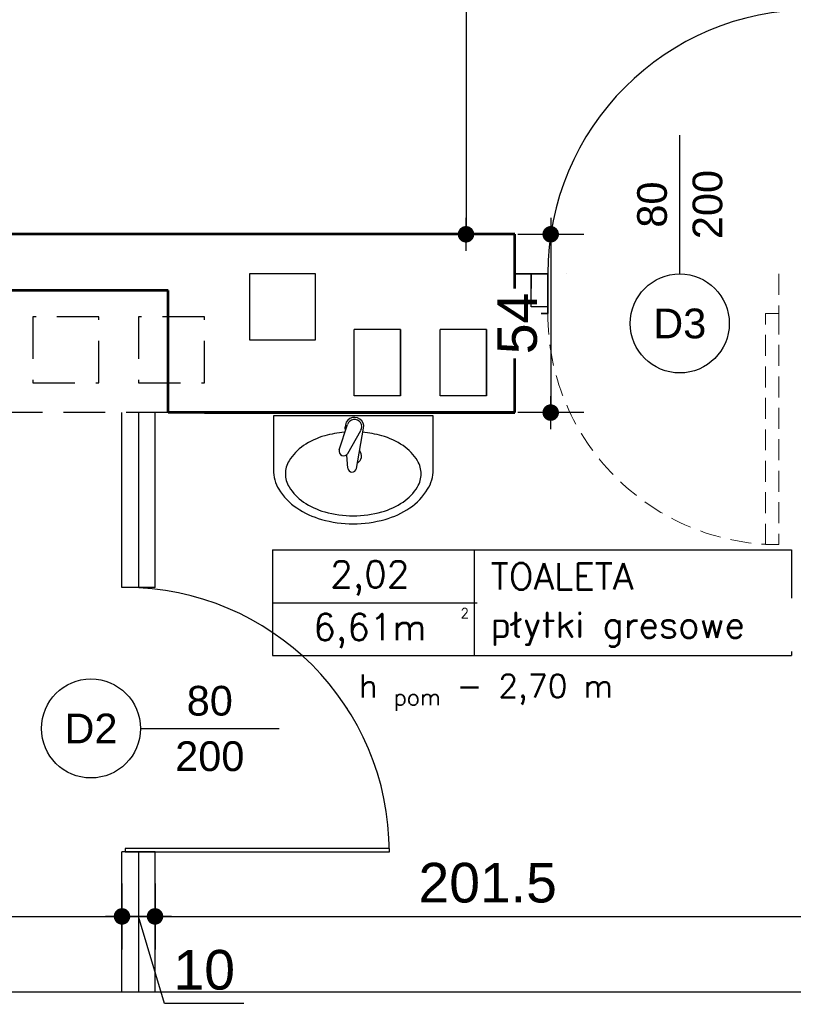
# Model space of a CAD drawing. Header units: millimetres. Extents: x 11979 to 37895, y 18730 to 47884.
# Tile 137 of 256: x 35485 to 35719, y 39286 to 39584. Entities that reach past the tile are written whole.
import ezdxf
from ezdxf.enums import TextEntityAlignment as Align

# ---------------------------------------------------------------- set-up
doc = ezdxf.new("R2010")
doc.units = ezdxf.units.MM
doc.linetypes.add('DASHED', pattern=[19.05, 12.7, -6.35])
for name, color, linetype in [('-LI-WIDOK', 2, 'Continuous'), ('-WYMIAR', 8, 'Continuous'), ('_PROJEKTOWANE', 5, 'Continuous'), ('drzwi łuk', 1, 'Continuous'), ('PROJEKTOWANE', 5, 'Continuous')]:
    doc.layers.add(name, color=color, linetype=linetype)
for name, color, linetype, lineweight in [('-ŚCIANY DZIAŁOWE', 3, 'Continuous', 35), ('-ŚCIANY NOŚNE', 4, 'Continuous', 53), ('CIENKA - KRESKOWANIA', 254, 'Continuous', 0)]:
    doc.layers.add(name, color=color, linetype=linetype, lineweight=lineweight)
doc.styles.add('ARIAL', font='arial.ttf', dxfattribs={"height": 0.5})
doc.styles.add('SIMPLEX', font='simplex')
doc.styles.get("Standard").update_dxf_attribs({"font": 'arial.ttf'})
doc.linetypes.add('ZIGZAG', pattern='A,0.00254,-5.08,[131,ltypeshp.shx,S=5.08,R=0,X=-5.08,Y=0],-10.16,[131,ltypeshp.shx,S=5.08,R=180,X=5.08,Y=0],-5.08', length=20.32254)
doc.dimstyles.new('CZA-KROPKA-50', dxfattribs={"dimtxt": 12, "dimasz": 1, "dimexe": 2, "dimexo": 25, "dimgap": 4, "dimtad": 1, "dimdec": 1, "dimrnd": 0.5, "dimzin": 9, "dimdsep": 46, "dimtxsty": 'Standard', "dimblk": 'CZA-KROPKA', "dimblk1": 'CZA-KROPKA', "dimblk2": 'CZA-KROPKA', "dimsah": 1, "dimcen": -20, "dimse1": 1, "dimse2": 1, "dimclrd": 8, "dimclre": 8, "dimclrt": 9, "dimadec": 0, "dimazin": 0, "dimtfac": 1, "dimtdec": 1, "dimtmove": 1, "dimatfit": 3, "dimldrblk": 'CZA-KROPKA', "dimfxl": 1, "dimtolj": 1, "dimtzin": 9, "dimarcsym": 0})

# ---------------------------------------------------------------- blocks, each defined once
blk = doc.blocks.new('CZA-KROPKA')
at = {"layer": '-WYMIAR', "linetype": 'ByBlock'}
for p, q in [((0, 10), (0, -10)), ((5, 0), (-5, 0))]:
    blk.add_line(p, q, dxfattribs=at)
at = {"layer": '-WYMIAR', "linetype": 'ByBlock', "const_width": 2.5}
blk.add_lwpolyline([(-1.25, 0, 1), (1.25, 0, 1)], format="xyb", close=True, dxfattribs=at)
blk = doc.blocks.new('*D2919')
at = {"layer": '-WYMIAR', "color": 8, "lineweight": -2}
blk.add_line((35406.73, 39053), (35726.33, 39053), dxfattribs=at)
at = {"layer": 'Defpoints', "color": 0}
for p in [(35405.73, 39360.55), (35727.33, 39265.95), (35727.33, 39053)]:
    blk.add_point(p, dxfattribs=at)
at = {"layer": '-WYMIAR', "color": 8, "lineweight": -2, "rotation": 180}
blk.add_blockref('CZA-KROPKA', (35405.73, 39053), dxfattribs=at)
at = {"layer": '-WYMIAR', "color": 8, "lineweight": -2}
blk.add_blockref('CZA-KROPKA', (35727.33, 39053), dxfattribs=at)
at = {"layer": '-WYMIAR', "color": 9, "insert": (35566.53, 39063.13), "char_height": 12, "attachment_point": 5, "bg_fill": 3, "box_fill_scale": 1.1, "bg_fill_color": 257, "bg_fill_transparency": 0}
blk.add_mtext('\\A1;321.5', dxfattribs=at)
blk = doc.blocks.new('*D2925')
at = {"layer": '-WYMIAR', "color": 8, "lineweight": -2}
blk.add_line((35172.37, 39027.79), (35783.33, 39027.79), dxfattribs=at)
at = {"layer": 'Defpoints', "color": 0}
for p in [(35171.37, 39289.95), (35784.33, 39127.41), (35784.33, 39027.79)]:
    blk.add_point(p, dxfattribs=at)
at = {"layer": '-WYMIAR', "color": 8, "lineweight": -2, "rotation": 180}
blk.add_blockref('CZA-KROPKA', (35171.37, 39027.79), dxfattribs=at)
at = {"layer": '-WYMIAR', "color": 8, "lineweight": -2}
blk.add_blockref('CZA-KROPKA', (35784.33, 39027.79), dxfattribs=at)
at = {"layer": '-WYMIAR', "color": 9, "insert": (35477.85, 39037.92), "char_height": 12, "attachment_point": 5, "bg_fill": 3, "box_fill_scale": 1.1, "bg_fill_color": 257, "bg_fill_transparency": 0}
blk.add_mtext('\\A1;613', dxfattribs=at)
blk = doc.blocks.new('*D2489')
at = {"layer": '-WYMIAR', "color": 8, "lineweight": -2}
blk.add_line((35645.62, 39518.41), (35645.62, 39466.41), dxfattribs=at)
at = {"layer": 'Defpoints', "color": 0}
for p in [(35645.62, 39519.41), (35645.62, 39465.41), (35645.62, 39465.41)]:
    blk.add_point(p, dxfattribs=at)
at = {"layer": '-WYMIAR', "color": 8, "lineweight": -2}
for p, rotation in [((35645.62, 39519.41), 90), ((35645.62, 39465.41), 270)]:
    blk.add_blockref('CZA-KROPKA', p, dxfattribs=dict(at, rotation=rotation))
at = {"layer": '-WYMIAR', "color": 9, "insert": (35635.52, 39492.41), "char_height": 12, "attachment_point": 5, "rotation": 90, "bg_fill": 3, "box_fill_scale": 1.1, "bg_fill_color": 257, "bg_fill_transparency": 0}
blk.add_mtext('\\A1;54', dxfattribs=at)
blk = doc.blocks.new('*D2642')
at = {"layer": '_PROJEKTOWANE', "color": 8, "lineweight": -2}
blk.add_line((35406.73, 39312.82), (35514.73, 39312.82), dxfattribs=at)
at = {"layer": 'Defpoints', "color": 0}
for p in [(35405.73, 39338.68), (35515.73, 39322.25), (35515.73, 39312.82)]:
    blk.add_point(p, dxfattribs=at)
at = {"layer": '_PROJEKTOWANE', "color": 8, "lineweight": -2, "rotation": 180}
blk.add_blockref('CZA-KROPKA', (35405.73, 39312.82), dxfattribs=at)
at = {"layer": '_PROJEKTOWANE', "color": 8, "lineweight": -2}
blk.add_blockref('CZA-KROPKA', (35515.73, 39312.82), dxfattribs=at)
at = {"layer": '_PROJEKTOWANE', "color": 9, "insert": (35460.73, 39322.95), "char_height": 12, "attachment_point": 5}
blk.add_mtext('\\A1;110', dxfattribs=at)
blk = doc.blocks.new('*D2643')
at = {"layer": '_PROJEKTOWANE', "color": 8, "lineweight": -2}
for p, q in [((35516.73, 39312.82), (35524.73, 39312.82)), ((35528.65, 39286.44), (35520.73, 39312.82)), ((35552.66, 39286.44), (35528.65, 39286.44))]:
    blk.add_line(p, q, dxfattribs=at)
at = {"layer": 'Defpoints', "color": 0}
for p in [(35515.73, 39322.25), (35525.73, 39319.73), (35525.73, 39312.82)]:
    blk.add_point(p, dxfattribs=at)
at = {"layer": '_PROJEKTOWANE', "color": 8, "lineweight": -2, "rotation": 180}
blk.add_blockref('CZA-KROPKA', (35515.73, 39312.82), dxfattribs=at)
at = {"layer": '_PROJEKTOWANE', "color": 8, "lineweight": -2}
blk.add_blockref('CZA-KROPKA', (35525.73, 39312.82), dxfattribs=at)
at = {"layer": '_PROJEKTOWANE', "color": 9, "insert": (35540.65, 39296.57), "char_height": 12, "attachment_point": 5}
blk.add_mtext('\\A1;10', dxfattribs=at)
blk = doc.blocks.new('*D2644')
at = {"layer": '_PROJEKTOWANE', "color": 8, "lineweight": -2}
blk.add_line((35526.73, 39312.82), (35726.33, 39312.82), dxfattribs=at)
at = {"layer": 'Defpoints', "color": 0}
for p in [(35727.33, 39324.2), (35525.73, 39319.73), (35727.33, 39312.82)]:
    blk.add_point(p, dxfattribs=at)
at = {"layer": '_PROJEKTOWANE', "color": 8, "lineweight": -2, "rotation": 180}
blk.add_blockref('CZA-KROPKA', (35525.73, 39312.82), dxfattribs=at)
at = {"layer": '_PROJEKTOWANE', "color": 8, "lineweight": -2}
blk.add_blockref('CZA-KROPKA', (35727.33, 39312.82), dxfattribs=at)
at = {"layer": '_PROJEKTOWANE', "color": 9, "insert": (35626.53, 39322.95), "char_height": 12, "attachment_point": 5}
blk.add_mtext('\\A1;201.5', dxfattribs=at)
blk = doc.blocks.new('*D2647')
at = {"layer": '_PROJEKTOWANE', "color": 8, "lineweight": -2}
blk.add_line((35619.96, 39699.52), (35619.96, 39520.41), dxfattribs=at)
at = {"layer": 'Defpoints', "color": 0}
for p in [(35687.75, 39700.52), (35601.61, 39519.41), (35619.96, 39519.41)]:
    blk.add_point(p, dxfattribs=at)
at = {"layer": '_PROJEKTOWANE', "color": 8, "lineweight": -2}
for p, rotation in [((35619.96, 39700.52), 90), ((35619.96, 39519.41), 270)]:
    blk.add_blockref('CZA-KROPKA', p, dxfattribs=dict(at, rotation=rotation))
at = {"layer": '_PROJEKTOWANE', "color": 9, "insert": (35609.83, 39609.96), "char_height": 12, "attachment_point": 5, "rotation": 90}
blk.add_mtext('\\A1;181', dxfattribs=at)

msp = doc.modelspace()

# ---------------------------------------------------------------- linework, layer by layer
at = {"layer": '-LI-WIDOK'}
for p, q in [((35554.32, 39507.41), (35554.32, 39487.41)), ((35574.32, 39507.41), (35554.32, 39507.41)), ((35574.32, 39487.41), (35574.32, 39507.41)), ((35586.12, 39470.53), (35586.12, 39490.53)), ((35600.12, 39490.53), (35586.12, 39490.53)), ((35600.12, 39490.53), (35600.12, 39470.53)), ((35600.12, 39470.53), (35600.12, 39490.53)), ((35612.12, 39470.53), (35612.12, 39490.53)), ((35626.12, 39490.53), (35612.12, 39490.53)), ((35626.12, 39490.53), (35626.12, 39470.53)), ((35626.12, 39470.53), (35626.12, 39490.53)), ((35554.32, 39487.41), (35574.32, 39487.41)), ((35600.12, 39470.53), (35586.12, 39470.53)), ((35626.12, 39470.53), (35612.12, 39470.53)), ((35171.37, 39289.95), (35581.04, 39289.95)), ((35581.04, 39289.95), (35779.33, 39289.95))]:
    msp.add_line(p, q, dxfattribs=at)
at = {"layer": '-LI-WIDOK', "linetype": 'DASHED'}
for p, q in [((35488.73, 39494.41), (35488.73, 39474.41)), ((35508.73, 39494.41), (35488.73, 39494.41)), ((35508.73, 39474.41), (35508.73, 39494.41)), ((35520.73, 39494.41), (35520.73, 39474.41)), ((35540.73, 39494.41), (35520.73, 39494.41)), ((35540.73, 39474.41), (35540.73, 39494.41)), ((35488.73, 39474.41), (35508.73, 39474.41)), ((35520.73, 39474.41), (35540.73, 39474.41)), ((35529.73, 39465.41), (35480.73, 39465.41))]:
    msp.add_line(p, q, dxfattribs=at)
at = {"layer": '-ŚCIANY DZIAŁOWE'}
for p, q in [((35634.73, 39507.41), (35644.72, 39507.41)), ((35639.72, 39507.41), (35639.72, 39495.41)), ((35644.72, 39507.41), (35644.72, 39495.41)), ((35529.73, 39502.41), (35432.52, 39502.41)), ((35634.73, 39495.41), (35644.72, 39495.41)), ((35634.73, 39465.41), (35540.73, 39465.41))]:
    msp.add_line(p, q, dxfattribs=at)
at = {"layer": '-ŚCIANY NOŚNE'}
for p, q in [((35634.73, 39519.41), (35374.63, 39519.41)), ((35634.73, 39465.41), (35634.73, 39519.41)), ((35650.33, 39507.41), (35650.33, 39507.41)), ((35529.73, 39502.41), (35405.73, 39502.41)), ((35529.73, 39465.41), (35529.73, 39502.41)), ((35634.73, 39465.41), (35529.73, 39465.41)), ((35540.73, 39465.41), (35634.73, 39465.41))]:
    msp.add_line(p, q, dxfattribs=at)
at = {"layer": '_PROJEKTOWANE', "linetype": 'ZIGZAG'}
msp.add_line((35520.73, 39465.41), (35520.73, 39412.41), dxfattribs=at)
at = {"layer": '_PROJEKTOWANE'}
msp.add_line((35525.73, 39412.41), (35515.73, 39412.41), dxfattribs=at)
at = {"layer": 'CIENKA - KRESKOWANIA', "linetype": 'DASHED', "ltscale": 0.5}
for p, q in [((35714.72, 39507.41), (35714.72, 39495.41)), ((35710.72, 39425.41), (35710.72, 39495.41)), ((35710.72, 39495.41), (35714.72, 39495.41)), ((35714.72, 39495.41), (35714.72, 39425.41)), ((35714.72, 39425.41), (35710.72, 39425.41))]:
    msp.add_line(p, q, dxfattribs=at)
at = {"layer": 'drzwi łuk', "ltscale": 0.5}
for p, q in [((35561.35, 39423.81), (35718.54, 39423.81)), ((35561.35, 39423.81), (35561.35, 39391.81)), ((35622.42, 39423.81), (35622.42, 39391.81)), ((35718.54, 39423.81), (35718.54, 39391.81)), ((35561.35, 39407.81), (35718.54, 39407.81)), ((35561.35, 39391.81), (35718.54, 39391.81))]:
    msp.add_line(p, q, dxfattribs=at)
at = {"layer": 'PROJEKTOWANE'}
for p, q in [((35684.72, 39507.41), (35684.72, 39549.41)), ((35515.73, 39412.41), (35515.73, 39465.41)), ((35525.73, 39412.41), (35525.73, 39465.41)), ((35561.6, 39464.41), (35561.6, 39448.07)), ((35610, 39464.41), (35561.6, 39464.41)), ((35581.57, 39454.15), (35584.07, 39461.8)), ((35610, 39448.07), (35610, 39464.41)), ((35583.42, 39459.83), (35583.36, 39460.96)), ((35584.12, 39453.03), (35588.07, 39460.03)), ((35586.75, 39448.48), (35588.95, 39460.7)), ((35584.17, 39448.6), (35583.81, 39452.49)), ((35516.73, 39412.41), (35515.73, 39412.41)), ((35521.33, 39369.74), (35563.33, 39369.74))]:
    msp.add_line(p, q, dxfattribs=at)
for points in [[(35583.1, 39459.45, 0.047111), (35577.16, 39458.38, 0.080452), (35570.72, 39455.4, 0.107069), (35566.36, 39450.84, 0.138474), (35565.23, 39446.86, 0.138474), (35566.36, 39442.88, 0.107069), (35570.72, 39438.32, 0.080452), (35577.16, 39435.34, 0.068264), (35585.8, 39434.16, 0.068264), (35594.45, 39435.34, 0.080452), (35600.88, 39438.32, 0.107069), (35605.25, 39442.88, 0.138474), (35606.37, 39446.86, 0.138474), (35605.25, 39450.84, 0.107069), (35600.88, 39455.4, 0.080452), (35594.45, 39458.38, 0.046288), (35588.61, 39459.44, 0.046288)], [(35561.6, 39448.07, 0.138474), (35563.26, 39442.19, 0.107069), (35568.69, 39436.52, 0.080452), (35576.18, 39433.05, 0.068264), (35585.8, 39431.74, 0.068264), (35595.42, 39433.05, 0.080452), (35602.91, 39436.52, 0.107069), (35608.34, 39442.19, 0.138474), (35610, 39448.07, 0.138474)]]:
    msp.add_lwpolyline(points, format="xyb", dxfattribs=at)
msp.add_circle((35684.72, 39492.41), 15, dxfattribs=at)
for centre, radius, start, end in [((35586.17, 39461.14), 2.81, 351.0256, 183.6937), ((35586.17, 39461.14), 2.2, 329.8725, 162.5406), ((35582.9, 39453.72), 1.4, 161.8991, 330.514), ((35585.8, 39452.3), 2.5, 299.7805, 39.804), ((35585.46, 39448.68), 1.3, 183.6937, 351.0256)]:
    msp.add_arc(centre, radius, start, end, dxfattribs=at)

# ---------------------------------------------------------------- texts
at = {"layer": '-LI-WIDOK', "style": 'SIMPLEX'}
for s, height, p in [('2,02', 8, (35590.81, 39416.45)), ('2', 3, (35619.57, 39404.65)), ('6,61m', 8, (35590.81, 39400.45))]:
    msp.add_text(s, height=height, dxfattribs=at).set_placement(p, align=Align.MIDDLE_CENTER)
at = {"layer": '-LI-WIDOK', "insert": (35627.42, 39415.81), "char_height": 8, "width": 172.5953, "attachment_point": 4, "style": 'SIMPLEX'}
msp.add_mtext('TOALETA', dxfattribs=at)
at = {"layer": '-LI-WIDOK', "insert": (35587.54, 39386.13), "char_height": 7, "width": 126.3737, "attachment_point": 1, "style": 'SIMPLEX', "bg_fill": 2}
msp.add_mtext('\\A1;h {\\H0.7x;\\S^ pom;} - 2,70 m', dxfattribs=at)
at = {"layer": 'PROJEKTOWANE', "style": 'ARIAL'}
for s, p in [('200', (35693.11, 39528.41)), ('80', (35676.32, 39528.41))]:
    msp.add_text(s, height=9, rotation=90, dxfattribs=at).set_placement(p, align=Align.MIDDLE_CENTER)
for s, p in [('D3', (35684.72, 39492.41)), ('80', (35542.33, 39378.14)), ('D2', (35506.33, 39369.74))]:
    msp.add_text(s, height=9, dxfattribs=at).set_placement(p, align=Align.MIDDLE_CENTER)

# ---------------------------------------------------------------- next in the draw order: dimensions: what is measured, and where the dimension line sits
at = {"layer": '-WYMIAR'}
dim = msp.add_linear_dim(base=(35645.62, 39465.41), p1=(35645.62, 39519.41), p2=(35645.62, 39465.41), angle=90, dimstyle='CZA-KROPKA-50', override={"dimfxl": 0, "dimfxlon": 1, "dimtfill": 1}, dxfattribs=at)
dim.commit()
dim.dimension.update_dxf_attribs({"geometry": '*D2489', "text_midpoint": (35635.52, 39492.41)})
dim = msp.add_linear_dim(base=(35727.33, 39053), p1=(35405.73, 39360.55), p2=(35727.33, 39265.95), dimstyle='CZA-KROPKA-50', override={"dimfxl": 0, "dimfxlon": 1, "dimtfill": 1}, dxfattribs=at)
dim.commit()
dim.dimension.update_dxf_attribs({"geometry": '*D2919', "text_midpoint": (35566.53, 39063.13)})

# ---------------------------------------------------------------- next in the draw order: linework, layer by layer
at = {"layer": 'CIENKA - KRESKOWANIA', "linetype": 'DASHED', "ltscale": 0.5}
msp.add_arc((35714.72, 39495.41), 70, 180, 266.7242, dxfattribs=at)
at = {"layer": 'PROJEKTOWANE'}
msp.add_line((35525.73, 39332.41), (35515.73, 39332.41), dxfattribs=at)
for points in [[(35639.72, 39507.41), (35644.72, 39507.41), (35644.72, 39497.41), (35639.72, 39497.41)], [(35596.73, 39332.41), (35596.73, 39333.41), (35516.73, 39333.41), (35516.73, 39332.41)]]:
    msp.add_lwpolyline(points, close=True, dxfattribs=at)
msp.add_circle((35506.33, 39369.74), 15, dxfattribs=at)
for centre, start, end in [((35724.72, 39507.41), 90, 180), ((35516.73, 39332.41), 0, 90)]:
    msp.add_arc(centre, 80, start, end, dxfattribs=at)

# ---------------------------------------------------------------- next in the draw order: texts
at = {"layer": 'PROJEKTOWANE', "style": 'ARIAL'}
msp.add_text('200', height=9, dxfattribs=at).set_placement((35542.33, 39361.35), align=Align.MIDDLE_CENTER)

# ---------------------------------------------------------------- next in the draw order: dimensions: what is measured, and where the dimension line sits
at = {"layer": '-WYMIAR'}
dim = msp.add_linear_dim(base=(35784.33, 39027.79), p1=(35171.37, 39289.95), p2=(35784.33, 39127.41), dimstyle='CZA-KROPKA-50', override={"dimfxl": 0, "dimfxlon": 1, "dimtfill": 1}, dxfattribs=at)
dim.commit()
dim.dimension.update_dxf_attribs({"geometry": '*D2925', "text_midpoint": (35477.85, 39037.92)})
at = {"layer": '_PROJEKTOWANE'}
dim = msp.add_linear_dim(base=(35619.96, 39519.41), p1=(35687.75, 39700.52), p2=(35601.61, 39519.41), angle=90, dimstyle='CZA-KROPKA-50', dxfattribs=at)
dim.commit()
dim.dimension.update_dxf_attribs({"geometry": '*D2647', "text_midpoint": (35609.83, 39609.96)})
for base, p1, p2, picture, middle in [((35515.73, 39312.82), (35405.73, 39338.68), (35515.73, 39322.25), '*D2642', (35460.73, 39322.95)), ((35727.33, 39312.82), (35525.73, 39319.73), (35727.33, 39324.2), '*D2644', (35626.53, 39322.95))]:
    dim = msp.add_linear_dim(base=base, p1=p1, p2=p2, dimstyle='CZA-KROPKA-50', dxfattribs=at)
    dim.commit()
    dim.dimension.update_dxf_attribs({"geometry": picture, "text_midpoint": middle})

# ---------------------------------------------------------------- next in the draw order: hatches: boundary and pattern name
at = {"layer": '-WYMIAR'}
h = msp.add_hatch(dxfattribs=at)
h.set_pattern_fill('DACHOWKA', color=256)
h.set_pattern_definition([(0, (478104.06, 37407.676), (0, 45), [9, -6]), (0, (478111.56, 37430.176), (0, 45), [9, -6]), (90, (478101.062, 37410.676), (-15, 9e-16), [19.5, -25.5]), (90, (478108.562, 37433.176), (-15, 9e-16), [19.5, -25.5]), (45, (478113.06, 37407.676), (-22.4999964, 22.4999964), [4.2426, -27.5772]), (45, (478128.06, 37407.676), (-22.4999964, 22.4999964), [4.2426, -27.5772]), (45, (478143.06, 37407.676), (-22.4999964, 22.4999964), [4.2426, -27.5772]), (135, (478104.06, 37407.676), (-22.4999964, -22.4999964), [4.2426, -27.5772]), (135, (478119.06, 37407.676), (-22.4999964, -22.4999964), [4.2426, -27.5772]), (135, (478134.06, 37407.676), (-22.4999964, -22.4999964), [4.2426, -27.5772])])
h.paths.add_polyline_path([(35727.33, 39265.95), (35405.73, 39265.95), (35405.73, 39204.41), (35727.33, 39204.41)])
h.paths.add_polyline_path([(35779.33, 39265.95), (35738.33, 39265.95), (35738.33, 39204.41), (35129.45, 39204.19, -1.559034), (35101.96, 39204.41), (34776.16, 39204.41, -1.53309), (34748.71, 39204.27), (34120.33, 39204.41), (34120.33, 39265.95), (34079.33, 39265.95), (34079.33, 39163.41), (35779.33, 39163.41)])
h.paths.add_polyline_path([(35784.33, 39289.95), (35784.33, 39531.91), (35779.33, 39531.91), (35779.33, 39289.95), (35779.33, 39163.41), (34079.33, 39163.41), (34079.33, 39572.91), (34074.33, 39572.91), (34074.33, 39127.41), (35784.33, 39127.41)])
h.paths.add_polyline_path([(35648.15, 39173.01), (35648.15, 39197.66), (35623.42, 39197.66), (35623.42, 39173.01)], flags=16)

# ---------------------------------------------------------------- next in the draw order: linework, layer by layer
at = {"layer": '_PROJEKTOWANE', "linetype": 'ZIGZAG'}
msp.add_line((35520.73, 39332.41), (35520.73, 39289.95), dxfattribs=at)
at = {"layer": 'PROJEKTOWANE'}
for p, q in [((35515.73, 39289.95), (35515.73, 39332.41)), ((35525.73, 39289.95), (35525.73, 39332.41))]:
    msp.add_line(p, q, dxfattribs=at)

# ---------------------------------------------------------------- next in the draw order: dimensions: what is measured, and where the dimension line sits
at = {"layer": '_PROJEKTOWANE'}
dim = msp.add_linear_dim(base=(35525.73, 39312.82), p1=(35515.73, 39322.25), p2=(35525.73, 39319.73), dimstyle='CZA-KROPKA-50', dxfattribs=at)
dim.commit()
dim.dimension.update_dxf_attribs({"geometry": '*D2643', "text_midpoint": (35532.65, 39296.57)})

# ---------------------------------------------------------------- next in the draw order: texts
at = {"layer": 'PROJEKTOWANE', "insert": (35627.42, 39399.81), "char_height": 8, "width": 147.6436, "attachment_point": 4, "style": 'SIMPLEX', "bg_fill": 2}
msp.add_mtext('płytki gresowe', dxfattribs=at)

doc.saveas('drawing.dxf')
